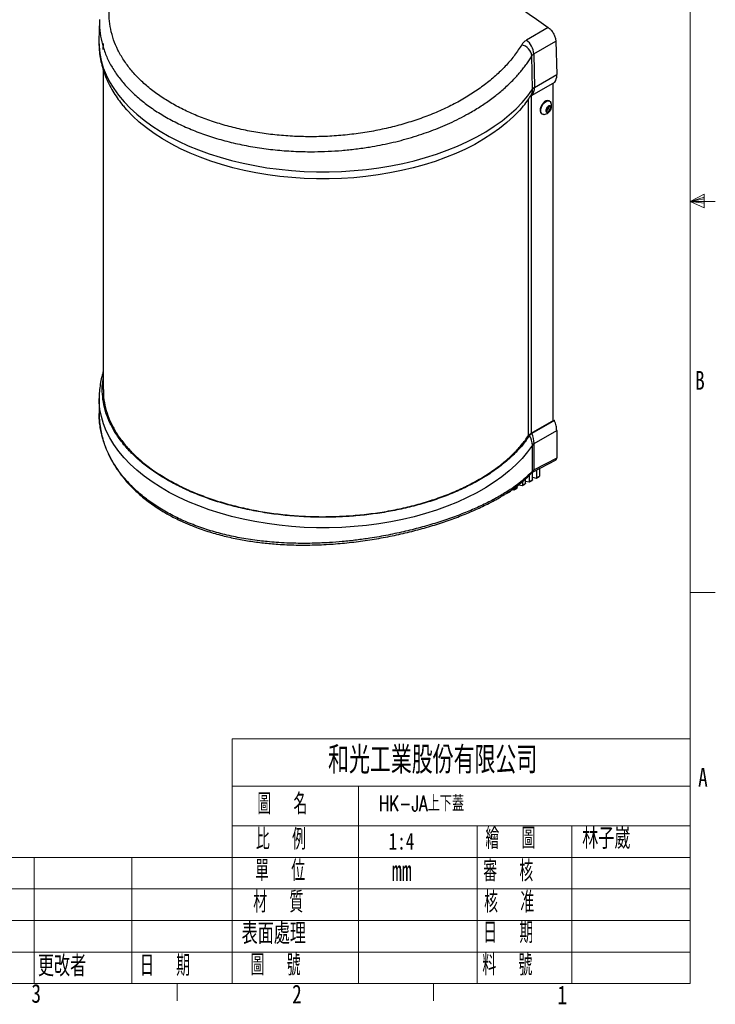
# Model space of a CAD drawing. Header units: millimetres. Extents: x 10 to 278, y 7 to 203.
# Tile 4 of 5: x 190 to 278, y 7 to 132. Entities that reach past the tile are written whole.
import ezdxf

# ---------------------------------------------------------------- set-up
doc = ezdxf.new("R2010")
doc.units = ezdxf.units.MM
doc.styles.add('SLDTEXTSTYLE0', font='TXT', dxfattribs={"width": 0.7, "bigfont": 'bigfont'})
doc.styles.add('SLDTEXTSTYLE1', font='TXT', dxfattribs={"width": 0.7})
doc.styles.add('SLDTEXTSTYLE2', font='TXT', dxfattribs={"width": 0.75})
doc.styles.add('SLDTEXTSTYLE4', font='TXT', dxfattribs={"width": 0.6, "bigfont": 'bigfont'})

msp = doc.modelspace()

# ---------------------------------------------------------------- linework, layer by layer
at = {"color": 7, "linetype": 'Continuous', "lineweight": 18}
for p, q in [((275, 10), (275, 200)), ((275.0001, 109.0187), (276.7571, 109.9161)), ((276.7571, 109.9161), (276.7571, 108.2059)), ((276.7571, 109.5389), (275.0001, 109.0187)), ((276.7571, 109.3267), (275.0001, 109.0187)), ((276.7571, 108.7844), (275.0001, 109.0187)), ((276.7571, 108.7844), (275.0001, 109.0187)), ((276.7571, 108.2059), (275.0001, 109.0187)), ((275.0001, 109.0187), (278.1751, 109.0187)), ((275.0001, 59.4887), (278.1751, 59.4887)), ((217.0001, 40.9587), (217.0001, 10)), ((217.0001, 40.9587), (275, 40.9587)), ((217.0001, 34.9587), (275, 34.9587)), ((233.0001, 34.9587), (233.0001, 10)), ((217.0001, 29.9587), (275, 29.9587)), ((248.0001, 29.9587), (248.0001, 10)), ((260.0001, 29.9587), (260.0001, 10)), ((275, 25.9587), (153.9295, 25.9587)), ((191.9175, 10), (191.9175, 25.9587)), ((204.2695, 10), (204.2695, 25.9587)), ((153.9295, 21.9587), (275, 21.9587)), ((153.9295, 17.9587), (275, 17.9587)), ((153.9295, 13.9587), (275, 13.9587)), ((275, 10), (15, 10)), ((210, 10), (210, 7.8048)), ((242.5, 10), (242.5, 7.8048))]:
    msp.add_line(p, q, dxfattribs=at)
at = {"color": 7, "linetype": 'Continuous', "lineweight": 25}
for p, q in [((200.1594, 131.9312), (200.1048, 129.3762)), ((200.1669, 132.0321), (200.1594, 131.9302)), ((200.181, 132.0244), (200.1808, 131.9309)), ((257.019, 131.0471), (254.2468, 129.4238)), ((200.1048, 129.3762), (200.1041, 129.338)), ((200.6538, 129.0249), (200.606, 128.2596)), ((255.194, 127.7022), (257.9675, 129.3261)), ((257.9675, 129.3261), (258.096, 125.0761)), ((255.0274, 123.2337), (254.9439, 127.4418)), ((255.194, 127.7022), (255.2579, 123.4377)), ((200.6538, 125.6696), (200.6538, 85.1922)), ((255.2579, 123.4377), (258.096, 125.0761)), ((258.0968, 125.0406), (258.096, 125.0761)), ((254.9919, 122.4782), (257.8468, 124.1263)), ((257.5778, 123.971), (257.5778, 81.2455)), ((256.8452, 120.7677), (257.081, 121.0164)), ((257.0415, 120.9747), (257.0367, 120.9305)), ((257.081, 121.0164), (257.2833, 120.9536)), ((257.2007, 121.7134), (257.1335, 121.7522)), ((257.2833, 120.9536), (257.2498, 120.6421)), ((256.1836, 120.1067), (256.2508, 120.0679)), ((256.8117, 120.4563), (256.8452, 120.7677)), ((257.0139, 120.3935), (256.8117, 120.4563)), ((257.0139, 120.3935), (256.8171, 120.5071)), ((256.902, 120.6505), (256.8237, 120.5678)), ((257.02, 120.7748), (256.902, 120.6505)), ((257.2498, 120.6421), (257.0139, 120.3935)), ((257.0367, 120.9305), (257.02, 120.7748)), ((257.2498, 120.6421), (257.02, 120.7748)), ((200.1288, 84.0846), (200.1288, 82.1716)), ((200.1379, 82.1185), (200.1369, 82.1717)), ((254.8607, 79.6769), (257.7155, 81.325)), ((257.8039, 81.274), (254.949, 79.6259)), ((257.7155, 81.325), (257.8039, 81.274)), ((255.2319, 78.355), (258.0867, 80.0031)), ((258.0867, 80.0031), (258.0867, 76.5262)), ((255.0067, 74.8713), (255.0067, 78.1556)), ((255.2319, 75.0123), (255.2319, 78.355)), ((255.1064, 74.7715), (257.9965, 76.3042)), ((258.0867, 76.5262), (255.2319, 75.0123)), ((255.5446, 75.0038), (255.5446, 74.0355)), ((255.8981, 75.1914), (255.8981, 74.2216)), ((253.7768, 73.1162), (253.7768, 73.5664)), ((254.1303, 73.2986), (254.1303, 73.87)), ((254.1303, 73.6158), (254.5991, 73.5116)), ((254.6607, 73.5735), (254.6607, 74.3906)), ((254.6607, 73.5735), (255.0142, 73.7577)), ((255.0142, 73.7577), (255.0142, 74.7171)), ((255.0142, 74.082), (255.483, 73.9736)), ((255.5446, 74.0355), (255.8981, 74.2216)), ((252.1858, 72.3051), (252.1858, 72.3614)), ((252.4649, 72.5544), (252.6546, 72.5119)), ((252.7161, 72.5738), (253.0697, 72.7538)), ((252.7161, 72.5738), (252.7161, 72.7316)), ((253.0697, 72.7538), (253.0697, 72.996)), ((253.2738, 73.1528), (253.7153, 73.0544)), ((253.7768, 73.1162), (254.1303, 73.2986)), ((251.8322, 72.1269), (252.1858, 72.3051))]:
    msp.add_line(p, q, dxfattribs=at)
at = {"color": 1, "linetype": 'Continuous', "lineweight": 25}
for p, q in [((254.8644, 122.3936), (254.8644, 79.6791)), ((254.5154, 79.3701), (254.5154, 121.9684))]:
    msp.add_line(p, q, dxfattribs=at)
at = {"color": 1, "linetype": 'Continuous', "lineweight": 25, "flags": 128}
for points in [[(200.1041, 129.338), (200.1156, 128.6777), (200.2081, 127.7614), (200.3892, 126.8495), (200.6583, 125.9449), (201.0146, 125.0505), (201.4569, 124.1689), (201.984, 123.3029), (202.5941, 122.4554), (203.2853, 121.6288), (204.0555, 120.8259), (204.9023, 120.049), (205.8229, 119.3007), (206.8146, 118.5833), (207.8742, 117.899), (208.9985, 117.25), (210.1838, 116.6383), (211.4265, 116.0658), (212.7227, 115.5343), (214.0684, 115.0455), (215.4593, 114.6009), (216.8911, 114.2019), (218.3593, 113.8497), (219.8593, 113.5454), (221.3864, 113.29), (222.9359, 113.0844), (224.5029, 112.929), (226.0824, 112.8245), (227.6696, 112.7711), (229.2595, 112.769), (230.8472, 112.8183), (232.4275, 112.9187), (233.9957, 113.0699), (235.5468, 113.2716), (237.0759, 113.5229), (238.5782, 113.8233), (240.0492, 114.1716), (241.4841, 114.5669), (242.8785, 115.0079), (244.2279, 115.4932), (245.5283, 116.0213), (246.7755, 116.5906), (247.9656, 117.1992), (249.0949, 117.8452), (250.1599, 118.5267), (251.1572, 119.2415), (252.0837, 119.9874), (252.9365, 120.762), (253.713, 121.563), (254.4107, 122.3877), (255.0274, 123.2337)], [(255.0067, 78.1556), (254.3909, 77.3101), (253.6942, 76.4858), (252.9188, 75.6853), (252.067, 74.9111), (251.1416, 74.1656), (250.1454, 73.4512), (249.0816, 72.77), (247.9534, 72.1242), (246.7645, 71.5159), (245.5185, 70.9469), (244.2193, 70.419), (242.871, 69.9339), (241.4779, 69.493), (240.0442, 69.0978), (238.5745, 68.7496), (237.0733, 68.4493), (235.5454, 68.1979), (233.9956, 67.9963), (232.4286, 67.845), (230.8494, 67.7445), (229.263, 67.6951), (227.6743, 67.6971), (226.0882, 67.7503), (224.5098, 67.8547), (222.944, 68.0098), (221.3956, 68.2152), (219.8696, 68.4703), (218.3707, 68.7743), (216.9035, 69.1262), (215.4727, 69.5249), (214.0828, 69.9691), (212.7381, 70.4575), (211.4428, 70.9886), (210.201, 71.5607), (209.0166, 72.1719), (207.8932, 72.8204), (206.8343, 73.5042), (205.8434, 74.2211), (204.9235, 74.9688), (204.0774, 75.7451), (203.3079, 76.5475), (202.6172, 77.3735), (202.0077, 78.2204), (201.4812, 79.0858), (201.0393, 79.9667), (200.6834, 80.8606), (200.4147, 81.7645), (200.2339, 82.6757), (200.1417, 83.5913), (200.1288, 84.079)]]:
    msp.add_lwpolyline(points, dxfattribs=at)
at = {"color": 7, "linetype": 'Continuous', "lineweight": 25, "flags": 128}
for points in [[(256.4021, 121.4983), (256.2228, 121.2682), (256.0861, 121.0049), (256.0055, 120.7342), (255.9888, 120.4827), (256.0377, 120.2748), (256.1474, 120.1311), (256.1836, 120.1067)], [(256.4722, 120.026), (256.3742, 120.0267), (256.2145, 120.0923), (256.1049, 120.2361), (256.056, 120.4439), (256.0727, 120.6955), (256.1533, 120.9661), (256.2899, 121.2294), (256.4692, 121.4595)], [(256.4692, 121.4595), (256.6736, 121.634), (256.8832, 121.7357), (257.0773, 121.7546), (257.2369, 121.689), (257.3466, 121.5453), (257.3474, 121.5434)], [(257.0367, 120.9305), (257.0386, 120.9649), (257.0386, 120.9716)], [(253.6223, 120.8244), (253.3797, 120.5506), (252.6135, 119.7603), (251.772, 118.9959), (250.8577, 118.2599), (249.8736, 117.5546), (248.8227, 116.8821), (247.7084, 116.2446), (246.534, 115.644), (245.3033, 115.0823), (244.0202, 114.5612), (242.6885, 114.0823), (241.3126, 113.6472), (239.8967, 113.2571), (238.4452, 112.9134), (236.9628, 112.617), (235.4539, 112.369), (233.9233, 112.17), (232.3759, 112.0207), (230.8165, 111.9217), (229.2499, 111.8731), (227.681, 111.8751), (226.1148, 111.9278), (224.5561, 112.0309), (223.0099, 112.1842), (221.4809, 112.3872), (219.974, 112.6392), (218.4939, 112.9394), (217.0451, 113.287), (215.6323, 113.6807), (214.2598, 114.1194), (212.9319, 114.6018), (211.6529, 115.1262), (210.4266, 115.6912), (209.2569, 116.2948), (208.1476, 116.9352), (207.102, 117.6104), (206.1234, 118.3183), (205.2149, 119.0567), (204.3794, 119.8233), (203.6194, 120.6156), (203.3772, 120.8921)]]:
    msp.add_lwpolyline(points, dxfattribs=at)
at = {"color": 7, "linetype": 'Continuous', "lineweight": 25}
for centre, radius, start, end in [((253.2103, 127.162), 1.7561, 9.16821, 75.317402), ((252.8236, 127.5194), 2.3774, 4.408251, 53.227084), ((253.7449, 123.3405), 1.5161, 325.334453, 3.673692), ((255.5872, 122.8335), 0.6881, 118.593588, 144.43667), ((255.4698, 121.613), 0.9884, 118.920573, 138.892221), ((256.9338, 121.1471), 0.6372, 71.731043, 146.552527), ((256.6196, 120.9138), 0.3862, 302.272608, 317.011336), ((256.5367, 120.9986), 0.5047, 316.386092, 352.247255), ((252.7548, 78.1045), 2.2525, 1.300055, 33.469594), ((251.9032, 78.2811), 3.3295, 1.271744, 23.822162), ((255.5534, 77.765), 0.6719, 118.590901, 144.461603)]:
    msp.add_arc(centre, radius, start, end, dxfattribs=at)
at = {"color": 1, "linetype": 'Continuous', "lineweight": 25}
for centre, radius, start, end in [((253.4795, 123.1791), 1.5489, 326.484987, 2.021048), ((254.6254, 74.8935), 0.3819, 317.824879, 356.661532), ((254.9704, 74.9955), 0.2621, 301.273387, 3.682526)]:
    msp.add_arc(centre, radius, start, end, dxfattribs=at)
at = {"color": 7, "linetype": 'Continuous', "lineweight": 25}
msp.add_ellipse((256.3291, 126.0611), major_axis=(-1.282, 2.1465), ratio=0.56722, start_param=3.36262851, end_param=3.91864341, dxfattribs=at)
for points, knots in [([(222.3433, 151.0649), (223.6173, 150.4968), (226.1654, 149.3605), (230.0071, 147.4947), (233.8606, 145.5116), (238.0414, 143.2274), (242.5437, 140.612), (247.37, 137.6183), (252.199, 134.449), (255.4123, 132.181), (257.019, 131.0471)], [0, 0, 0, 0, 0.11089944, 0.22179889, 0.33302968, 0.44426048, 0.58287091, 0.72148135, 0.86074067, 1, 1, 1, 1]), ([(253.6554, 128.8607), (253.3691, 128.4193), (252.7986, 127.5395), (251.7313, 126.2762), (250.5184, 125.0643), (249.1479, 123.9119), (247.6359, 122.8294), (245.9955, 121.827), (244.2373, 120.9092), (242.3657, 120.0793), (240.3973, 119.3456), (238.3508, 118.7145), (236.2393, 118.1888), (234.0679, 117.7702), (231.8559, 117.4631), (229.6241, 117.2699), (227.3878, 117.1908), (225.152, 117.2258), (222.9366, 117.3756), (220.7622, 117.6383), (218.6445, 118.0107), (216.5879, 118.4921), (214.6107, 119.0792), (212.7312, 119.7662), (210.9633, 120.5467), (209.3105, 121.4194), (207.7875, 122.3777), (206.4085, 123.4126), (205.1836, 124.5153), (204.1149, 125.6834), (203.2124, 126.9087), (202.4846, 128.1797), (201.9359, 129.4855), (201.5673, 130.8238), (201.3831, 132.185), (201.3851, 133.5565), (201.5717, 134.9268), (201.942, 136.2932), (202.4948, 137.6461), (203.2253, 138.9731), (204.1256, 140.2629), (205.1927, 141.5129), (206.4211, 142.7145), (207.7997, 143.8565), (209.3147, 144.9293), (210.9618, 145.93), (212.7327, 146.8535), (214.6154, 147.6888), (216.5884, 148.4384), (217.9697, 148.8539), (218.6618, 149.0621)], [0, 0, 0, 0, 0.02089917, 0.04164923, 0.06239226, 0.08327089, 0.10418492, 0.12494074, 0.14567781, 0.16653862, 0.18746868, 0.20823504, 0.22897081, 0.24981787, 0.27076423, 0.29154521, 0.31228383, 0.33312216, 0.35408135, 0.37487785, 0.39562066, 0.41645198, 0.43741942, 0.45822969, 0.47897529, 0.49979855, 0.52076874, 0.54158934, 0.56233481, 0.58314741, 0.60411474, 0.62494236, 0.64568489, 0.66648452, 0.68744417, 0.7082772, 0.72901551, 0.74980112, 0.77075025, 0.79158964, 0.81232479, 0.83309739, 0.854035, 0.87488455, 0.89561989, 0.91638243, 0.93730902, 0.95821815, 0.97906737, 1, 1, 1, 1]), ([(257.019, 131.0471), (257.1364, 130.9495), (257.3711, 130.7545), (257.6678, 130.3331), (257.8787, 129.8749), (257.9569, 129.5318), (257.9658, 129.3596), (257.9675, 129.3261)], [0, 0, 0, 0, 0.23573978, 0.47147864, 0.70724242, 0.94304898, 1, 1, 1, 1]), ([(200.1114, 129.3313), (200.1086, 129.0996), (200.102, 128.5532), (200.1847, 127.69), (200.3468, 126.7428), (200.5957, 125.7933), (200.93, 124.844), (201.3535, 123.8978), (201.8472, 122.9933), (202.4039, 122.1363), (202.9104, 121.4435), (203.2619, 121.0373), (203.3889, 120.8905)], [0, 0, 0, 0, 0.077391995, 0.182462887, 0.288838, 0.396828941, 0.506718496, 0.61873609, 0.73303324, 0.836573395, 0.940932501, 1, 1, 1, 1]), ([(254.2468, 129.4238), (254.1247, 129.342), (253.88, 129.178), (253.7304, 128.9666), (253.6554, 128.8607)], [0, 0, 0, 0, 0.49868306, 1, 1, 1, 1]), ([(208.4613, 119.7628), (209.0255, 119.4531), (210.1547, 118.8331), (212.0118, 118.019), (213.9751, 117.2967), (216.0443, 116.6795), (218.2022, 116.1704), (220.4271, 115.7757), (222.7067, 115.4968), (225.0295, 115.3354), (227.1756, 115.2977), (229.1268, 115.3503), (230.8761, 115.4638), (232.6351, 115.6457), (234.2492, 115.8766), (235.7183, 116.1395), (237.0461, 116.4196), (238.3757, 116.7447), (239.7027, 117.116), (240.9727, 117.5188), (242.1924, 117.9516), (243.3683, 118.4139), (244.5502, 118.928), (245.7311, 119.4965), (246.7526, 120.0408), (247.6268, 120.5475), (248.3406, 120.9899), (249.0342, 121.4493), (249.7151, 121.9309), (250.3241, 122.393), (250.9001, 122.8583), (251.4603, 123.3385), (252.064, 123.8954), (252.6334, 124.4654), (253.1204, 124.9931), (253.5282, 125.4667), (253.913, 125.944), (254.2839, 126.4403), (254.6357, 126.9483), (254.8434, 127.2809), (254.9439, 127.4418)], [0, 0, 0, 0, 0.04144894, 0.08297305, 0.12457283, 0.16624881, 0.20800147, 0.24983131, 0.29127062, 0.33300488, 0.37503452, 0.40577083, 0.43684641, 0.46826135, 0.50001575, 0.52413196, 0.54866762, 0.57362274, 0.59899729, 0.62479124, 0.64809144, 0.67225601, 0.69728483, 0.72317775, 0.7499346, 0.76720942, 0.78529639, 0.80230653, 0.81986665, 0.83889234, 0.8522413, 0.86896798, 0.88850882, 0.90843568, 0.92515299, 0.93949551, 0.95349373, 0.96996297, 0.98546503, 1, 1, 1, 1]), ([(254.9439, 127.4418), (254.9759, 127.4924), (255.0388, 127.5922), (255.1427, 127.6659), (255.194, 127.7022)], [0, 0, 0, 0, 0.50720819, 1, 1, 1, 1]), ([(253.6096, 120.8151), (253.6401, 120.8486), (253.9013, 121.1357), (254.2938, 121.6378), (254.6231, 122.1186), (254.766, 122.3271)], [0, 0, 0, 0, 0.06965218, 0.59659439, 1, 1, 1, 1]), ([(256.475, 120.0289), (256.4825, 120.0288), (256.5843, 120.0282), (256.7771, 120.0947), (257.0291, 120.2336), (257.2358, 120.4445), (257.3808, 120.7036), (257.4498, 120.9958), (257.4422, 121.2858), (257.3766, 121.4605), (257.3466, 121.5404)], [0, 0, 0, 0, 0.01117485, 0.15025329, 0.29209082, 0.43536878, 0.57974849, 0.72557872, 0.87461399, 1, 1, 1, 1]), ([(256.7371, 120.3776), (256.7261, 120.4132), (256.7041, 120.4844), (256.7192, 120.626), (256.7688, 120.7738), (256.8505, 120.9146), (256.9543, 121.0315), (257.0686, 121.1117), (257.1805, 121.1459), (257.2774, 121.1306), (257.3322, 121.0815), (257.3696, 121.0124), (257.3893, 120.9237), (257.3762, 120.7844), (257.326, 120.636), (257.2445, 120.4954), (257.1407, 120.3784), (257.0264, 120.2983), (256.9144, 120.2639), (256.8178, 120.2795), (256.7622, 120.3278), (256.7419, 120.368), (256.7371, 120.3776)], [0, 0, 0, 0, 0.05368623, 0.10737245, 0.16105868, 0.2147449, 0.26843113, 0.32211735, 0.37580358, 0.4294898, 0.48317603, 0.5, 0.55368623, 0.60737245, 0.66105868, 0.7147449, 0.76843113, 0.82211735, 0.87580358, 0.9294898, 0.98317603, 1, 1, 1, 1]), ([(200.6538, 87.4614), (200.6293, 87.3891), (200.5043, 87.0212), (200.3493, 86.3425), (200.1989, 85.4278), (200.1293, 84.6705), (200.1364, 84.2199), (200.1386, 84.0783)], [0, 0, 0, 0, 0.06587902, 0.33504465, 0.60479622, 0.87579464, 1, 1, 1, 1]), ([(208.7299, 73.7625), (208.2109, 74.0764), (207.1667, 74.7079), (205.767, 75.7499), (204.4933, 76.8639), (203.3751, 78.0487), (202.4246, 79.2929), (201.6569, 80.5823), (201.0807, 81.9045), (200.6976, 83.2465), (200.5224, 84.5911), (200.5062, 85.7018), (200.6177, 86.3563), (200.6538, 86.5689)], [0, 0, 0, 0, 0.09245731, 0.18603786, 0.2806672, 0.37679471, 0.47335205, 0.5702537, 0.66715066, 0.76370804, 0.85984021, 0.95446476, 1, 1, 1, 1]), ([(200.6777, 85.1922), (200.6729, 84.9745), (200.6585, 84.3129), (200.8404, 83.2102), (201.2109, 81.8954), (201.7786, 80.6031), (202.5267, 79.3423), (203.4536, 78.1216), (204.5513, 76.9488), (205.8158, 75.8341), (207.226, 74.7777), (208.2875, 74.1349), (208.8182, 73.8135)], [0, 0, 0, 0, 0.05167387, 0.15704344, 0.26241301, 0.36778258, 0.47315215, 0.57852172, 0.68389129, 0.78926086, 0.89463043, 1, 1, 1, 1]), ([(200.1288, 82.1726), (200.1397, 81.7995), (200.1608, 81.0765), (200.3127, 80.0579), (200.5135, 79.1653), (200.7459, 78.3987), (200.9988, 77.7104), (201.3021, 77.0063), (201.6802, 76.2579), (202.1109, 75.5257), (202.5722, 74.8348), (203.119, 74.1034), (203.7886, 73.3154), (204.5359, 72.5482), (205.2638, 71.8831), (205.9917, 71.2801), (206.7934, 70.6786), (207.7021, 70.0666), (208.687, 69.4743), (209.6759, 68.9444), (210.5371, 68.5306), (211.2485, 68.2162), (211.9165, 67.9398), (212.7164, 67.6338), (213.9266, 67.2153), (215.4829, 66.7593), (217.323, 66.3314), (219.1341, 66.0055), (220.9402, 65.7656), (222.9137, 65.5889), (225.077, 65.4948), (227.4185, 65.5054), (229.7639, 65.6223), (232.0982, 65.8391), (234.4157, 66.1507), (236.695, 66.5501), (238.9152, 67.0287), (241.0606, 67.5785), (243.1254, 68.1942), (245.0927, 68.8686), (246.9662, 69.6022), (248.425, 70.2545), (249.4968, 70.7856), (250.1943, 71.1546), (250.8201, 71.506), (251.3533, 71.8236), (251.8426, 72.1315), (252.3239, 72.4501), (252.8835, 72.8448), (253.528, 73.3408), (254.2391, 73.9464), (254.6739, 74.3951), (254.9084, 74.6371)], [0, 0, 0, 0, 0.0216668, 0.04198328, 0.06047867, 0.07600697, 0.0888102, 0.10290977, 0.11976759, 0.13593608, 0.14987769, 0.16482489, 0.18480096, 0.20431642, 0.21995695, 0.23456702, 0.25123019, 0.268813, 0.28692598, 0.30505311, 0.32030487, 0.32998412, 0.33965528, 0.35214304, 0.36725818, 0.39461304, 0.42037956, 0.44505511, 0.46897647, 0.49284712, 0.52282876, 0.55291755, 0.5827812, 0.61259558, 0.64254836, 0.67265241, 0.70251753, 0.73232696, 0.76227151, 0.7923872, 0.82239588, 0.85345189, 0.86874212, 0.88228714, 0.89416025, 0.90675956, 0.91611809, 0.92655151, 0.93993289, 0.95659392, 0.97658211, 1, 1, 1, 1]), ([(254.6338, 79.3467), (254.3457, 78.9459), (253.7662, 78.1395), (252.6795, 76.9797), (251.4279, 75.8574), (250.0012, 74.7887), (248.4128, 73.7846), (246.6789, 72.8588), (244.8161, 72.0206), (242.8429, 71.2779), (240.7852, 70.6383), (238.6649, 70.105), (236.5045, 69.6793), (234.3086, 69.3585), (232.0752, 69.1405), (229.8009, 69.0267), (227.4881, 69.0208), (225.1583, 69.1266), (222.8338, 69.3465), (220.5435, 69.6795), (218.3098, 70.1226), (216.1546, 70.6712), (214.1022, 71.3168), (212.1725, 72.0521), (210.3675, 72.8601), (209.2735, 73.4629), (208.7299, 73.7625)], [0, 0, 0, 0, 0.04053341, 0.08155925, 0.12304488, 0.16518731, 0.20751818, 0.25, 0.29247976, 0.33481064, 0.37695512, 0.41843865, 0.45946498, 0.5, 0.54053288, 0.58155925, 0.62304488, 0.66518731, 0.70751818, 0.75, 0.79247976, 0.83481064, 0.87695512, 0.91843865, 0.95946551, 1, 1, 1, 1]), ([(257.9737, 76.2988), (257.9897, 76.3064), (258.0331, 76.3269), (258.076, 76.4051), (258.0832, 76.4858), (258.0867, 76.5262)], [0, 0, 0, 0, 0.22676047, 0.61343023, 1, 1, 1, 1]), ([(255.2319, 75.0123), (255.1858, 74.9882), (255.0917, 74.9392), (255.0354, 74.8942), (255.0067, 74.8713)], [0, 0, 0, 0, 0.4901189, 1, 1, 1, 1]), ([(254.6607, 73.5735), (254.6598, 73.5632), (254.6581, 73.5427), (254.6446, 73.5215), (254.625, 73.5092), (254.6077, 73.5108), (254.5991, 73.5116)], [0, 0, 0, 0, 0.25063035, 0.50048889, 0.75104256, 1, 1, 1, 1]), ([(254.627, 73.5121), (254.6816, 73.5405), (254.8023, 73.6033), (254.923, 73.6663), (254.9891, 73.7007)], [0, 0, 0, 0, 0.45247925, 1, 1, 1, 1]), ([(254.9084, 74.6371), (254.9292, 74.6568), (254.9665, 74.6923), (255.0633, 74.7471), (255.1064, 74.7715)], [0, 0, 0, 0, 0.55470028, 1, 1, 1, 1]), ([(255.0142, 73.7577), (255.0134, 73.7475), (255.0117, 73.7272), (255.0006, 73.7076), (254.9895, 73.7024), (254.9853, 73.7004)], [0, 0, 0, 0, 0.38209188, 0.76641154, 1, 1, 1, 1]), ([(255.483, 73.9736), (255.4916, 73.9728), (255.5089, 73.9712), (255.5285, 73.9835), (255.542, 74.0046), (255.5437, 74.0252), (255.5446, 74.0355)], [0, 0, 0, 0, 0.24896559, 0.49951116, 0.74936914, 1, 1, 1, 1]), ([(255.5173, 73.9779), (255.5719, 74.0065), (255.6924, 74.0699), (255.8129, 74.1334), (255.8789, 74.1682)], [0, 0, 0, 0, 0.452479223, 1, 1, 1, 1]), ([(255.875, 74.1677), (255.8771, 74.1687), (255.886, 74.1732), (255.8954, 74.1912), (255.8972, 74.2115), (255.8981, 74.2216)], [0, 0, 0, 0, 0.13439501, 0.56846397, 1, 1, 1, 1]), ([(252.7161, 72.5738), (252.7153, 72.5635), (252.7135, 72.5429), (252.7001, 72.5218), (252.6805, 72.5094), (252.6632, 72.511), (252.6546, 72.5119)], [0, 0, 0, 0, 0.25062905, 0.50048902, 0.75106331, 1, 1, 1, 1]), ([(252.6813, 72.5118), (252.736, 72.5396), (252.8559, 72.6006), (252.9758, 72.6618), (253.041, 72.695)], [0, 0, 0, 0, 0.45657064, 1, 1, 1, 1]), ([(253.0697, 72.7538), (253.0694, 72.7483), (253.069, 72.7372), (253.0652, 72.7228), (253.0592, 72.7107), (253.0512, 72.701), (253.0444, 72.697), (253.041, 72.695)], [0, 0, 0, 0, 0.20077137, 0.40154307, 0.60223229, 0.80278176, 1, 1, 1, 1]), ([(253.7768, 73.1162), (253.7759, 73.1059), (253.7742, 73.0854), (253.7608, 73.0642), (253.7411, 73.0519), (253.7239, 73.0535), (253.7153, 73.0544)], [0, 0, 0, 0, 0.25062979, 0.50048895, 0.75105151, 1, 1, 1, 1]), ([(253.7426, 73.0546), (253.7973, 73.0827), (253.917, 73.1444), (254.0368, 73.2063), (254.1019, 73.2399)], [0, 0, 0, 0, 0.45645592, 1, 1, 1, 1]), ([(254.1303, 73.2986), (254.1301, 73.293), (254.1296, 73.282), (254.1259, 73.2676), (254.1199, 73.2555), (254.112, 73.2458), (254.1052, 73.2419), (254.1019, 73.2399)], [0, 0, 0, 0, 0.20168104, 0.40336235, 0.604976, 0.80647485, 1, 1, 1, 1]), ([(251.8322, 72.1269), (251.8314, 72.1166), (251.8297, 72.0961), (251.8162, 72.0749), (251.7966, 72.0625), (251.7793, 72.0642), (251.7707, 72.065)], [0, 0, 0, 0, 0.25062838, 0.50048908, 0.75107402, 1, 1, 1, 1]), ([(251.7969, 72.0647), (251.8517, 72.0923), (251.9717, 72.1526), (252.0917, 72.2132), (252.1569, 72.2461)], [0, 0, 0, 0, 0.45666398, 1, 1, 1, 1]), ([(252.1858, 72.3051), (252.1856, 72.2995), (252.1851, 72.2885), (252.1813, 72.2741), (252.1754, 72.2618), (252.1671, 72.2526), (252.1608, 72.2473), (252.1569, 72.2461), (252.1569, 72.2461)], [0, 0, 0, 0, 0.20003446, 0.4000693, 0.60000823, 0.7997848, 0.99937407, 1, 1, 1, 1])]:
    msp.add_open_spline(points, degree=3, knots=knots, dxfattribs=at)
at = {"color": 1, "linetype": 'Continuous', "lineweight": 25}
for points, knots in [([(200.1808, 131.9309), (200.1735, 131.627), (200.1546, 130.8424), (200.3429, 129.5913), (200.7213, 128.1919), (201.2967, 126.8245), (202.0564, 125.4962), (203.0015, 124.2133), (204.1197, 122.9891), (205.4074, 121.8332), (206.8423, 120.7455), (207.9219, 120.0903), (208.4613, 119.7628)], [0, 0, 0, 0, 0.06600118, 0.17044964, 0.27416352, 0.37714381, 0.48133024, 0.58517164, 0.68903291, 0.79279053, 0.8964458, 1, 1, 1, 1]), ([(255.0067, 74.8713), (254.7796, 74.6355), (254.3388, 74.1778), (253.5472, 73.5025), (252.6818, 72.8503), (251.6006, 72.1312), (250.2911, 71.3669), (248.7065, 70.5628), (246.9889, 69.7992), (245.1424, 69.0782), (243.1713, 68.404), (241.107, 67.79), (238.9591, 67.2412), (236.7326, 66.7621), (234.6504, 66.3985), (232.7052, 66.1276), (230.9927, 65.9422), (229.213, 65.8046), (227.6463, 65.7345), (226.2356, 65.7126), (225.0597, 65.7214), (223.8355, 65.7603), (222.6239, 65.8307), (221.4823, 65.9283), (220.3851, 66.0488), (219.2997, 66.1966), (218.1958, 66.3793), (217.1169, 66.5892), (216.0554, 66.8286), (215.0047, 67.1007), (213.6448, 67.4993), (212.0094, 68.0689), (210.1495, 68.8699), (208.4186, 69.7783), (206.8264, 70.7895), (205.3812, 71.897), (204.0984, 73.0883), (202.9844, 74.3541), (202.0366, 75.6943), (201.4098, 76.8379), (200.9984, 77.7738), (200.7309, 78.4921), (200.5055, 79.2441), (200.3285, 80.0162), (200.2122, 80.755), (200.1404, 81.461), (200.1388, 81.906), (200.1379, 82.1185)], [0, 0, 0, 0, 0.02317211, 0.04497244, 0.06779346, 0.08979368, 0.12005294, 0.14984715, 0.17956697, 0.20943933, 0.23926417, 0.26939798, 0.29887541, 0.32858653, 0.35905372, 0.38064778, 0.40387059, 0.42473169, 0.44857735, 0.46357313, 0.4786237, 0.49365382, 0.51073881, 0.52564892, 0.53838404, 0.55415187, 0.56909418, 0.58321107, 0.59865506, 0.61366338, 0.62823635, 0.65823485, 0.68796675, 0.71788244, 0.74771382, 0.77740565, 0.80740945, 0.83701208, 0.86655777, 0.89720671, 0.91064257, 0.92556757, 0.94198171, 0.95703734, 0.97286462, 0.98704185, 1, 1, 1, 1])]:
    msp.add_open_spline(points, degree=3, knots=knots, dxfattribs=at)
at = {"color": 7, "linetype": 'Continuous', "lineweight": 25}
for points in [[(258.0867, 80.0031), (258.0742, 80.2067), (258.0492, 80.6139), (257.8857, 81.0539), (257.8039, 81.274)], [(208.8182, 73.8135), (209.375, 73.5072), (210.4884, 72.8944), (212.3182, 72.0803), (214.2493, 71.3503), (216.2808, 70.7166), (218.3953, 70.1816), (220.5794, 69.7494), (222.8179, 69.4229), (225.0955, 69.2044), (227.3966, 69.0952), (229.7054, 69.0963), (232.0062, 69.2075), (234.2831, 69.4282), (236.5207, 69.7567), (238.7036, 70.1909), (240.8168, 70.7278), (242.846, 71.3637), (244.7771, 72.0942), (246.597, 72.9144), (248.2933, 73.8186), (249.8541, 74.8008), (251.2698, 75.8538), (252.5264, 76.9716), (253.6316, 78.1427), (254.222, 78.9628), (254.5172, 79.3728)], [(254.5172, 79.3728), (254.5607, 79.4286), (254.6478, 79.5403), (254.7897, 79.6314), (254.8607, 79.6769)], [(254.949, 79.6259), (254.8839, 79.5841), (254.7536, 79.5005), (254.6737, 79.398), (254.6338, 79.3467)]]:
    msp.add_open_spline(points, degree=3, dxfattribs=at)

# ---------------------------------------------------------------- texts
at = {"color": 7, "linetype": 'Continuous', "lineweight": 0, "attachment_point": 1}
for s, insert, char_height, style in [('B', (275.6181, 87.5523), 2.3813, 'SLDTEXTSTYLE2'), ('和光工業股份有限公司', (229.1325, 40.0097), 3.43958, 'SLDTEXTSTYLE0'), ('A', (275.998, 37.2761), 2.3813, 'SLDTEXTSTYLE2'), ('圖  名', (220.174, 34.0494), 2.64583, 'SLDTEXTSTYLE4'), ('HK-JA上下蓋', (235.5604, 33.796), 2, 'SLDTEXTSTYLE0'), ('比  例', (219.9978, 29.5845), 2.64583, 'SLDTEXTSTYLE4'), ('繪  圖', (249.0591, 29.6877), 2.64583, 'SLDTEXTSTYLE4'), ('林子崴', (261.3171, 29.6877), 2.64583, 'SLDTEXTSTYLE0'), ('1:4', (236.8043, 29.0605), 2.11667, 'SLDTEXTSTYLE2'), ('單  位', (219.884, 25.6025), 2.64583, 'SLDTEXTSTYLE4'), ('mm', (237.1979, 25.6025), 2.64583, 'SLDTEXTSTYLE1'), ('審  核', (248.7819, 25.555), 2.64583, 'SLDTEXTSTYLE4'), ('材  質', (219.6565, 21.6205), 2.64583, 'SLDTEXTSTYLE4'), ('核  准', (248.8957, 21.6205), 2.64583, 'SLDTEXTSTYLE4'), ('表面處理', (218.1774, 17.6385), 2.64583, 'SLDTEXTSTYLE0'), ('日  期', (248.782, 17.7522), 2.64583, 'SLDTEXTSTYLE4'), ('更改者', (192.3783, 13.5426), 2.64583, 'SLDTEXTSTYLE0'), ('日  期', (205.3108, 13.5922), 2.64583, 'SLDTEXTSTYLE4'), ('圖  號', (219.3152, 13.6565), 2.64583, 'SLDTEXTSTYLE4'), ('料  號', (248.6682, 13.6565), 2.64583, 'SLDTEXTSTYLE4'), ('3', (191.5527, 9.9286), 2.3813, 'SLDTEXTSTYLE2'), ('2', (224.5759, 9.8438), 2.3813, 'SLDTEXTSTYLE2'), ('1', (258.1887, 9.737), 2.3813, 'SLDTEXTSTYLE2')]:
    msp.add_mtext(s, dxfattribs=dict(at, insert=insert, char_height=char_height, style=style))

doc.saveas('drawing.dxf')
